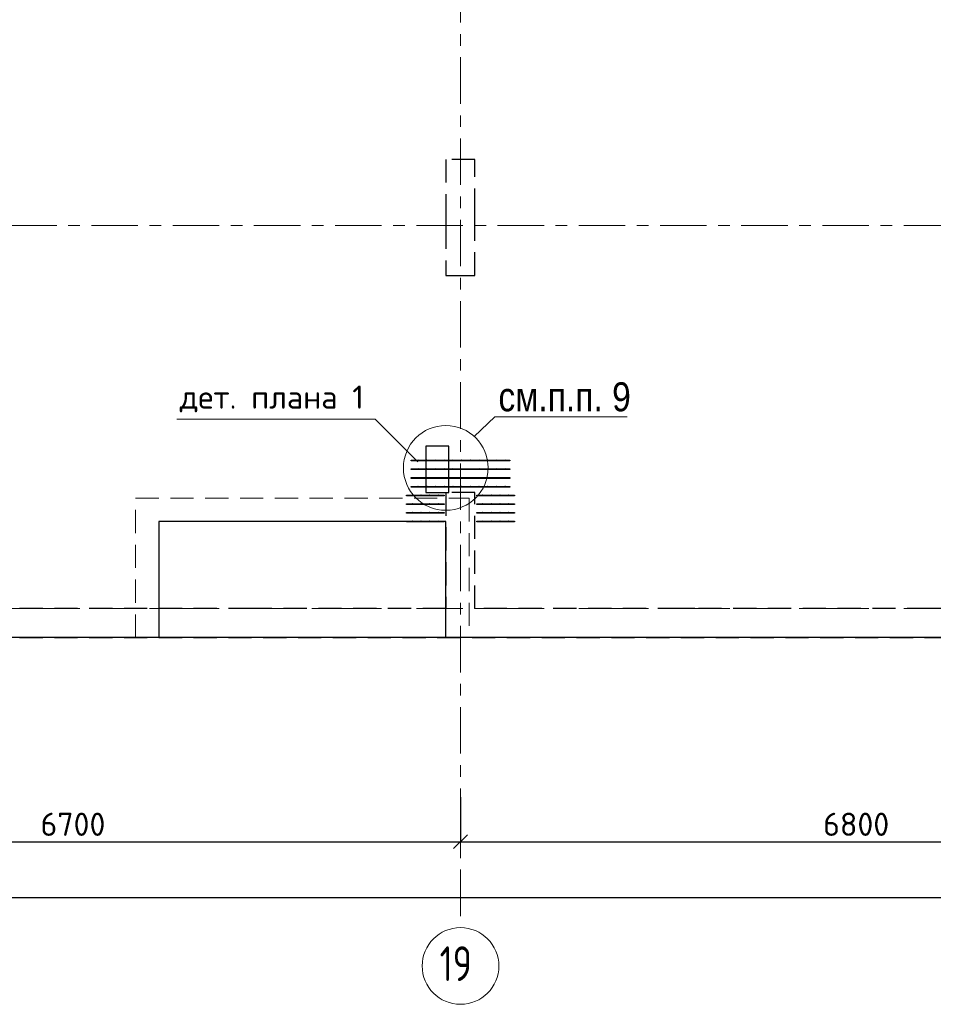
# Model space of a CAD drawing. Header units: metres. Extents: x -38 to 85, y -15 to 19.
# Tile 49 of 93: x 44 to 52, y -3 to 5. Entities that reach past the tile are written whole.
import ezdxf

# ---------------------------------------------------------------- set-up
doc = ezdxf.new("R2010")
doc.units = ezdxf.units.M
doc.header["$PDMODE"] = 65
for name, pattern in [('______11', [0.5, 0.4, -0.05, 0, -0.05]), ('______2', [0.27, 0.2, -0.07]), ('______5', [1.1, 0.8, -0.1, 0.1, -0.1])]:
    doc.linetypes.add(name, pattern=pattern)
for name, color, linetype, lineweight in [('XR$2$Осевая линия (1)', 7, '______5', 13), ('XR$2$Размерная линия (1)', 7, 'Continuous', 13), ('XR$3$Арматурный каркас 01', 4, 'Continuous', 35), ('XR$3$ВК__отв в полу 1-2 эт', 220, 'Continuous', 25), ('XR$3$Общий слой (1)', 7, 'Continuous', 13), ('XR$3$Перекрытие (1)', 7, 'Continuous', 35), ('XR$3$Перекрытие (2)', 7, 'Continuous', 35), ('XR$3$Текст_ общее_1', 7, 'Continuous', 13), ('XR$3$Фундамент (1)_1', 7, 'Continuous', 35), ('XR$5$Стена (1)', 7, 'Continuous', 35)]:
    doc.layers.add(name, color=color, linetype=linetype, lineweight=lineweight)
doc.styles.add('ARIAL', font='arial.ttf')
doc.styles.add('ISOCPEUR', font='txt')
doc.dimstyles.new('DIMSTYLE_3', dxfattribs={"dimtxt": 0.2, "dimasz": 0.2, "dimexe": 0, "dimexo": 0, "dimgap": 0.1, "dimtad": 2, "dimdec": 0, "dimlfac": 1000, "dimrnd": 5, "dimzin": 12, "dimdsep": 46, "dimtxsty": 'ISOCPEUR', "dimblk1": 'ALL_ML_STRICH', "dimblk2": 'ALL_ML_STRICH', "dimsah": 1, "dimcen": 0, "dimclrd": 7, "dimclre": 256, "dimclrt": 7, "dimadec": 0, "dimazin": 0, "dimtfac": 1, "dimtdec": 0, "dimtix": 1, "dimtmove": 2, "dimatfit": 3, "dimfxl": 0, "dimtzin": 0, "dimlwd": 0, "dimlwe": -3, "dimarcsym": 0})

# ---------------------------------------------------------------- blocks, each defined once
blk = doc.blocks.new('ALL_ML_STRICH')
at = {"color": 0, "linetype": 'ByBlock', "lineweight": -2}
for p, q in [((0, -0.5), (0, 0.5)), ((-1, 0), (0.5, 0)), ((-0.3, -0.3), (0.3, 0.3))]:
    blk.add_line(p, q, dxfattribs=at)
blk = doc.blocks.new('*D15')
at = {"layer": 'DEFPOINTS', "color": 7, "linetype": 'Continuous', "lineweight": 13, "transparency": 33554687}
for p in [(41.45, -1.5748), (48.15, -1.6059), (41.45, -2.009)]:
    blk.add_point(p, dxfattribs=at)
at = {"layer": 'XR$2$Размерная линия (1)', "color": 9, "linetype": 'Continuous', "lineweight": -2, "true_color": 0xc7c7c7, "transparency": 33554687}
for p, q in [((41.45, -1.5948), (41.45, -2.009)), ((48.15, -1.6259), (48.15, -2.009))]:
    blk.add_line(p, q, dxfattribs=at)
at = {"layer": 'XR$2$Размерная линия (1)', "color": 7, "linetype": 'Continuous', "lineweight": -2, "transparency": 33554687}
blk.add_line((41.45, -2.009), (48.15, -2.009), dxfattribs=at)
at = {"layer": 'XR$2$Размерная линия (1)', "color": 7, "linetype": 'Continuous', "lineweight": 13, "transparency": 33554687, "xscale": 0.2, "yscale": 0.2, "zscale": 0.2, "rotation": 180}
blk.add_blockref('ALL_ML_STRICH', (41.45, -2.009), dxfattribs=at)
at = {"layer": 'XR$2$Размерная линия (1)', "color": 7, "linetype": 'Continuous', "lineweight": 13, "transparency": 33554687, "xscale": 0.2, "yscale": 0.2, "zscale": 0.2}
blk.add_blockref('ALL_ML_STRICH', (48.15, -2.009), dxfattribs=at)
at = {"layer": 'XR$2$Размерная линия (1)', "color": 7, "linetype": 'Continuous', "lineweight": 13, "transparency": 33554687, "insert": (44.81, -1.859), "char_height": 0.2, "width": 0.8, "attachment_point": 5, "style": 'ISOCPEUR'}
blk.add_mtext('\\A1;{6700}', dxfattribs=at)
blk = doc.blocks.new('*D16')
at = {"layer": 'DEFPOINTS', "color": 7, "linetype": 'Continuous', "lineweight": 13, "transparency": 33554687}
for p in [(54.95, -1.4027), (48.15, -1.6059), (48.15, -2.009)]:
    blk.add_point(p, dxfattribs=at)
at = {"layer": 'XR$2$Размерная линия (1)', "color": 9, "linetype": 'Continuous', "lineweight": -2, "true_color": 0xc7c7c7, "transparency": 33554687}
for p, q in [((54.95, -1.4227), (54.95, -2.009)), ((48.15, -1.6259), (48.15, -2.009))]:
    blk.add_line(p, q, dxfattribs=at)
at = {"layer": 'XR$2$Размерная линия (1)', "color": 7, "linetype": 'Continuous', "lineweight": -2, "transparency": 33554687}
blk.add_line((48.15, -2.009), (54.95, -2.009), dxfattribs=at)
at = {"layer": 'XR$2$Размерная линия (1)', "color": 7, "linetype": 'Continuous', "lineweight": 13, "transparency": 33554687, "xscale": 0.2, "yscale": 0.2, "zscale": 0.2, "rotation": 180}
blk.add_blockref('ALL_ML_STRICH', (48.15, -2.009), dxfattribs=at)
at = {"layer": 'XR$2$Размерная линия (1)', "color": 7, "linetype": 'Continuous', "lineweight": 13, "transparency": 33554687, "xscale": 0.2, "yscale": 0.2, "zscale": 0.2}
blk.add_blockref('ALL_ML_STRICH', (54.95, -2.009), dxfattribs=at)
at = {"layer": 'XR$2$Размерная линия (1)', "color": 7, "linetype": 'Continuous', "lineweight": 13, "transparency": 33554687, "insert": (51.56, -1.859), "char_height": 0.2, "width": 0.8, "attachment_point": 5, "style": 'ISOCPEUR'}
blk.add_mtext('\\A1;{6800}', dxfattribs=at)
blk = doc.blocks.new('*D18')
at = {"layer": 'DEFPOINTS', "color": 7, "linetype": 'Continuous', "lineweight": 13, "transparency": 33554687}
for p in [(0.5, -2.3633), (61.6, -2.4001), (0.5, -2.4901)]:
    blk.add_point(p, dxfattribs=at)
at = {"layer": 'XR$2$Размерная линия (1)', "color": 9, "linetype": 'Continuous', "lineweight": -2, "true_color": 0xc7c7c7, "transparency": 33554687}
for p, q in [((0.5, -2.3833), (0.5, -2.4901)), ((61.6, -2.4201), (61.6, -2.4901))]:
    blk.add_line(p, q, dxfattribs=at)
at = {"layer": 'XR$2$Размерная линия (1)', "color": 7, "linetype": 'Continuous', "lineweight": -2, "transparency": 33554687}
blk.add_line((0.5, -2.4901), (61.6, -2.4901), dxfattribs=at)
at = {"layer": 'XR$2$Размерная линия (1)', "color": 7, "linetype": 'Continuous', "lineweight": 13, "transparency": 33554687, "xscale": 0.2, "yscale": 0.2, "zscale": 0.2, "rotation": 180}
blk.add_blockref('ALL_ML_STRICH', (0.5, -2.4901), dxfattribs=at)
at = {"layer": 'XR$2$Размерная линия (1)', "color": 7, "linetype": 'Continuous', "lineweight": 13, "transparency": 33554687, "xscale": 0.2, "yscale": 0.2, "zscale": 0.2}
blk.add_blockref('ALL_ML_STRICH', (61.6, -2.4901), dxfattribs=at)
at = {"layer": 'XR$2$Размерная линия (1)', "color": 7, "linetype": 'Continuous', "lineweight": 13, "transparency": 33554687, "insert": (31.1, -2.3401), "char_height": 0.2, "width": 1, "attachment_point": 5, "style": 'ISOCPEUR'}
blk.add_mtext('\\A1;{61100}', dxfattribs=at)

msp = doc.modelspace()

# ---------------------------------------------------------------- hatches: boundary and pattern name
at = {"layer": 'XR$3$Арматурный каркас 01', "linetype": 'Continuous', "lineweight": 50, "transparency": 33554687}
for points in [[(47.788, 1.282), (47.7878, 1.2831), (47.7871, 1.2841), (47.7861, 1.2848), (47.785, 1.285), (47.7839, 1.2848), (47.7829, 1.2841), (47.7822, 1.2831), (47.782, 1.282), (47.7822, 1.2809), (47.7829, 1.2799), (47.7839, 1.2792), (47.785, 1.279), (47.7861, 1.2792), (47.7871, 1.2799), (47.7878, 1.2809)], [(47.863, 1.282), (47.8628, 1.2831), (47.8621, 1.2841), (47.8611, 1.2848), (47.86, 1.285), (47.8589, 1.2848), (47.8579, 1.2841), (47.8572, 1.2831), (47.857, 1.282), (47.8572, 1.2809), (47.8579, 1.2799), (47.8589, 1.2792), (47.86, 1.279), (47.8611, 1.2792), (47.8621, 1.2799), (47.8628, 1.2809)], [(47.938, 1.282), (47.9378, 1.2831), (47.9371, 1.2841), (47.9361, 1.2848), (47.935, 1.285), (47.9339, 1.2848), (47.9329, 1.2841), (47.9322, 1.2831), (47.932, 1.282), (47.9322, 1.2809), (47.9329, 1.2799), (47.9339, 1.2792), (47.935, 1.279), (47.9361, 1.2792), (47.9371, 1.2799), (47.9378, 1.2809)], [(48.013, 1.282), (48.0128, 1.2831), (48.0121, 1.2841), (48.0111, 1.2848), (48.01, 1.285), (48.0089, 1.2848), (48.0079, 1.2841), (48.0072, 1.2831), (48.007, 1.282), (48.0072, 1.2809), (48.0079, 1.2799), (48.0089, 1.2792), (48.01, 1.279), (48.0111, 1.2792), (48.0121, 1.2799), (48.0128, 1.2809)], [(48.088, 1.282), (48.0878, 1.2831), (48.0871, 1.2841), (48.0861, 1.2848), (48.085, 1.285), (48.0839, 1.2848), (48.0829, 1.2841), (48.0822, 1.2831), (48.082, 1.282), (48.0822, 1.2809), (48.0829, 1.2799), (48.0839, 1.2792), (48.085, 1.279), (48.0861, 1.2792), (48.0871, 1.2799), (48.0878, 1.2809)], [(48.163, 1.282), (48.1628, 1.2831), (48.1621, 1.2841), (48.1611, 1.2848), (48.16, 1.285), (48.1589, 1.2848), (48.1579, 1.2841), (48.1572, 1.2831), (48.157, 1.282), (48.1572, 1.2809), (48.1579, 1.2799), (48.1589, 1.2792), (48.16, 1.279), (48.1611, 1.2792), (48.1621, 1.2799), (48.1628, 1.2809)], [(48.238, 1.282), (48.2378, 1.2831), (48.2371, 1.2841), (48.2361, 1.2848), (48.235, 1.285), (48.2339, 1.2848), (48.2329, 1.2841), (48.2322, 1.2831), (48.232, 1.282), (48.2322, 1.2809), (48.2329, 1.2799), (48.2339, 1.2792), (48.235, 1.279), (48.2361, 1.2792), (48.2371, 1.2799), (48.2378, 1.2809)], [(48.313, 1.282), (48.3128, 1.2831), (48.3121, 1.2841), (48.3111, 1.2848), (48.31, 1.285), (48.3089, 1.2848), (48.3079, 1.2841), (48.3072, 1.2831), (48.307, 1.282), (48.3072, 1.2809), (48.3079, 1.2799), (48.3089, 1.2792), (48.31, 1.279), (48.3111, 1.2792), (48.3121, 1.2799), (48.3128, 1.2809)], [(48.388, 1.282), (48.3878, 1.2831), (48.3871, 1.2841), (48.3861, 1.2848), (48.385, 1.285), (48.3839, 1.2848), (48.3829, 1.2841), (48.3822, 1.2831), (48.382, 1.282), (48.3822, 1.2809), (48.3829, 1.2799), (48.3839, 1.2792), (48.385, 1.279), (48.3861, 1.2792), (48.3871, 1.2799), (48.3878, 1.2809)], [(48.463, 1.282), (48.4628, 1.2831), (48.4621, 1.2841), (48.4611, 1.2848), (48.46, 1.285), (48.4589, 1.2848), (48.4579, 1.2841), (48.4572, 1.2831), (48.457, 1.282), (48.4572, 1.2809), (48.4579, 1.2799), (48.4589, 1.2792), (48.46, 1.279), (48.4611, 1.2792), (48.4621, 1.2799), (48.4628, 1.2809)], [(48.538, 1.282), (48.5378, 1.2831), (48.5371, 1.2841), (48.5361, 1.2848), (48.535, 1.285), (48.5339, 1.2848), (48.5329, 1.2841), (48.5322, 1.2831), (48.532, 1.282), (48.5322, 1.2809), (48.5329, 1.2799), (48.5339, 1.2792), (48.535, 1.279), (48.5361, 1.2792), (48.5371, 1.2799), (48.5378, 1.2809)], [(47.788, 1.207), (47.7878, 1.2081), (47.7871, 1.2091), (47.7861, 1.2098), (47.785, 1.21), (47.7839, 1.2098), (47.7829, 1.2091), (47.7822, 1.2081), (47.782, 1.207), (47.7822, 1.2059), (47.7829, 1.2049), (47.7839, 1.2042), (47.785, 1.204), (47.7861, 1.2042), (47.7871, 1.2049), (47.7878, 1.2059)], [(47.863, 1.207), (47.8628, 1.2081), (47.8621, 1.2091), (47.8611, 1.2098), (47.86, 1.21), (47.8589, 1.2098), (47.8579, 1.2091), (47.8572, 1.2081), (47.857, 1.207), (47.8572, 1.2059), (47.8579, 1.2049), (47.8589, 1.2042), (47.86, 1.204), (47.8611, 1.2042), (47.8621, 1.2049), (47.8628, 1.2059)], [(47.938, 1.207), (47.9378, 1.2081), (47.9371, 1.2091), (47.9361, 1.2098), (47.935, 1.21), (47.9339, 1.2098), (47.9329, 1.2091), (47.9322, 1.2081), (47.932, 1.207), (47.9322, 1.2059), (47.9329, 1.2049), (47.9339, 1.2042), (47.935, 1.204), (47.9361, 1.2042), (47.9371, 1.2049), (47.9378, 1.2059)], [(48.013, 1.207), (48.0128, 1.2081), (48.0121, 1.2091), (48.0111, 1.2098), (48.01, 1.21), (48.0089, 1.2098), (48.0079, 1.2091), (48.0072, 1.2081), (48.007, 1.207), (48.0072, 1.2059), (48.0079, 1.2049), (48.0089, 1.2042), (48.01, 1.204), (48.0111, 1.2042), (48.0121, 1.2049), (48.0128, 1.2059)], [(48.088, 1.207), (48.0878, 1.2081), (48.0871, 1.2091), (48.0861, 1.2098), (48.085, 1.21), (48.0839, 1.2098), (48.0829, 1.2091), (48.0822, 1.2081), (48.082, 1.207), (48.0822, 1.2059), (48.0829, 1.2049), (48.0839, 1.2042), (48.085, 1.204), (48.0861, 1.2042), (48.0871, 1.2049), (48.0878, 1.2059)], [(48.163, 1.207), (48.1628, 1.2081), (48.1621, 1.2091), (48.1611, 1.2098), (48.16, 1.21), (48.1589, 1.2098), (48.1579, 1.2091), (48.1572, 1.2081), (48.157, 1.207), (48.1572, 1.2059), (48.1579, 1.2049), (48.1589, 1.2042), (48.16, 1.204), (48.1611, 1.2042), (48.1621, 1.2049), (48.1628, 1.2059)], [(48.238, 1.207), (48.2378, 1.2081), (48.2371, 1.2091), (48.2361, 1.2098), (48.235, 1.21), (48.2339, 1.2098), (48.2329, 1.2091), (48.2322, 1.2081), (48.232, 1.207), (48.2322, 1.2059), (48.2329, 1.2049), (48.2339, 1.2042), (48.235, 1.204), (48.2361, 1.2042), (48.2371, 1.2049), (48.2378, 1.2059)], [(48.313, 1.207), (48.3128, 1.2081), (48.3121, 1.2091), (48.3111, 1.2098), (48.31, 1.21), (48.3089, 1.2098), (48.3079, 1.2091), (48.3072, 1.2081), (48.307, 1.207), (48.3072, 1.2059), (48.3079, 1.2049), (48.3089, 1.2042), (48.31, 1.204), (48.3111, 1.2042), (48.3121, 1.2049), (48.3128, 1.2059)], [(48.388, 1.207), (48.3878, 1.2081), (48.3871, 1.2091), (48.3861, 1.2098), (48.385, 1.21), (48.3839, 1.2098), (48.3829, 1.2091), (48.3822, 1.2081), (48.382, 1.207), (48.3822, 1.2059), (48.3829, 1.2049), (48.3839, 1.2042), (48.385, 1.204), (48.3861, 1.2042), (48.3871, 1.2049), (48.3878, 1.2059)], [(48.463, 1.207), (48.4628, 1.2081), (48.4621, 1.2091), (48.4611, 1.2098), (48.46, 1.21), (48.4589, 1.2098), (48.4579, 1.2091), (48.4572, 1.2081), (48.457, 1.207), (48.4572, 1.2059), (48.4579, 1.2049), (48.4589, 1.2042), (48.46, 1.204), (48.4611, 1.2042), (48.4621, 1.2049), (48.4628, 1.2059)], [(48.538, 1.207), (48.5378, 1.2081), (48.5371, 1.2091), (48.5361, 1.2098), (48.535, 1.21), (48.5339, 1.2098), (48.5329, 1.2091), (48.5322, 1.2081), (48.532, 1.207), (48.5322, 1.2059), (48.5329, 1.2049), (48.5339, 1.2042), (48.535, 1.204), (48.5361, 1.2042), (48.5371, 1.2049), (48.5378, 1.2059)], [(47.788, 1.132), (47.7878, 1.1331), (47.7871, 1.1341), (47.7861, 1.1348), (47.785, 1.135), (47.7839, 1.1348), (47.7829, 1.1341), (47.7822, 1.1331), (47.782, 1.132), (47.7822, 1.1309), (47.7829, 1.1299), (47.7839, 1.1292), (47.785, 1.129), (47.7861, 1.1292), (47.7871, 1.1299), (47.7878, 1.1309)], [(47.863, 1.132), (47.8628, 1.1331), (47.8621, 1.1341), (47.8611, 1.1348), (47.86, 1.135), (47.8589, 1.1348), (47.8579, 1.1341), (47.8572, 1.1331), (47.857, 1.132), (47.8572, 1.1309), (47.8579, 1.1299), (47.8589, 1.1292), (47.86, 1.129), (47.8611, 1.1292), (47.8621, 1.1299), (47.8628, 1.1309)], [(47.938, 1.132), (47.9378, 1.1331), (47.9371, 1.1341), (47.9361, 1.1348), (47.935, 1.135), (47.9339, 1.1348), (47.9329, 1.1341), (47.9322, 1.1331), (47.932, 1.132), (47.9322, 1.1309), (47.9329, 1.1299), (47.9339, 1.1292), (47.935, 1.129), (47.9361, 1.1292), (47.9371, 1.1299), (47.9378, 1.1309)], [(48.013, 1.132), (48.0128, 1.1331), (48.0121, 1.1341), (48.0111, 1.1348), (48.01, 1.135), (48.0089, 1.1348), (48.0079, 1.1341), (48.0072, 1.1331), (48.007, 1.132), (48.0072, 1.1309), (48.0079, 1.1299), (48.0089, 1.1292), (48.01, 1.129), (48.0111, 1.1292), (48.0121, 1.1299), (48.0128, 1.1309)], [(48.088, 1.132), (48.0878, 1.1331), (48.0871, 1.1341), (48.0861, 1.1348), (48.085, 1.135), (48.0839, 1.1348), (48.0829, 1.1341), (48.0822, 1.1331), (48.082, 1.132), (48.0822, 1.1309), (48.0829, 1.1299), (48.0839, 1.1292), (48.085, 1.129), (48.0861, 1.1292), (48.0871, 1.1299), (48.0878, 1.1309)], [(48.163, 1.132), (48.1628, 1.1331), (48.1621, 1.1341), (48.1611, 1.1348), (48.16, 1.135), (48.1589, 1.1348), (48.1579, 1.1341), (48.1572, 1.1331), (48.157, 1.132), (48.1572, 1.1309), (48.1579, 1.1299), (48.1589, 1.1292), (48.16, 1.129), (48.1611, 1.1292), (48.1621, 1.1299), (48.1628, 1.1309)], [(48.238, 1.132), (48.2378, 1.1331), (48.2371, 1.1341), (48.2361, 1.1348), (48.235, 1.135), (48.2339, 1.1348), (48.2329, 1.1341), (48.2322, 1.1331), (48.232, 1.132), (48.2322, 1.1309), (48.2329, 1.1299), (48.2339, 1.1292), (48.235, 1.129), (48.2361, 1.1292), (48.2371, 1.1299), (48.2378, 1.1309)], [(48.313, 1.132), (48.3128, 1.1331), (48.3121, 1.1341), (48.3111, 1.1348), (48.31, 1.135), (48.3089, 1.1348), (48.3079, 1.1341), (48.3072, 1.1331), (48.307, 1.132), (48.3072, 1.1309), (48.3079, 1.1299), (48.3089, 1.1292), (48.31, 1.129), (48.3111, 1.1292), (48.3121, 1.1299), (48.3128, 1.1309)], [(48.388, 1.132), (48.3878, 1.1331), (48.3871, 1.1341), (48.3861, 1.1348), (48.385, 1.135), (48.3839, 1.1348), (48.3829, 1.1341), (48.3822, 1.1331), (48.382, 1.132), (48.3822, 1.1309), (48.3829, 1.1299), (48.3839, 1.1292), (48.385, 1.129), (48.3861, 1.1292), (48.3871, 1.1299), (48.3878, 1.1309)], [(48.463, 1.132), (48.4628, 1.1331), (48.4621, 1.1341), (48.4611, 1.1348), (48.46, 1.135), (48.4589, 1.1348), (48.4579, 1.1341), (48.4572, 1.1331), (48.457, 1.132), (48.4572, 1.1309), (48.4579, 1.1299), (48.4589, 1.1292), (48.46, 1.129), (48.4611, 1.1292), (48.4621, 1.1299), (48.4628, 1.1309)], [(48.538, 1.132), (48.5378, 1.1331), (48.5371, 1.1341), (48.5361, 1.1348), (48.535, 1.135), (48.5339, 1.1348), (48.5329, 1.1341), (48.5322, 1.1331), (48.532, 1.132), (48.5322, 1.1309), (48.5329, 1.1299), (48.5339, 1.1292), (48.535, 1.129), (48.5361, 1.1292), (48.5371, 1.1299), (48.5378, 1.1309)], [(47.788, 1.057), (47.7878, 1.0581), (47.7871, 1.0591), (47.7861, 1.0598), (47.785, 1.06), (47.7839, 1.0598), (47.7829, 1.0591), (47.7822, 1.0581), (47.782, 1.057), (47.7822, 1.0559), (47.7829, 1.0549), (47.7839, 1.0542), (47.785, 1.054), (47.7861, 1.0542), (47.7871, 1.0549), (47.7878, 1.0559)], [(47.863, 1.057), (47.8628, 1.0581), (47.8621, 1.0591), (47.8611, 1.0598), (47.86, 1.06), (47.8589, 1.0598), (47.8579, 1.0591), (47.8572, 1.0581), (47.857, 1.057), (47.8572, 1.0559), (47.8579, 1.0549), (47.8589, 1.0542), (47.86, 1.054), (47.8611, 1.0542), (47.8621, 1.0549), (47.8628, 1.0559)], [(47.938, 1.057), (47.9378, 1.0581), (47.9371, 1.0591), (47.9361, 1.0598), (47.935, 1.06), (47.9339, 1.0598), (47.9329, 1.0591), (47.9322, 1.0581), (47.932, 1.057), (47.9322, 1.0559), (47.9329, 1.0549), (47.9339, 1.0542), (47.935, 1.054), (47.9361, 1.0542), (47.9371, 1.0549), (47.9378, 1.0559)], [(48.013, 1.057), (48.0128, 1.0581), (48.0121, 1.0591), (48.0111, 1.0598), (48.01, 1.06), (48.0089, 1.0598), (48.0079, 1.0591), (48.0072, 1.0581), (48.007, 1.057), (48.0072, 1.0559), (48.0079, 1.0549), (48.0089, 1.0542), (48.01, 1.054), (48.0111, 1.0542), (48.0121, 1.0549), (48.0128, 1.0559)], [(48.088, 1.057), (48.0878, 1.0581), (48.0871, 1.0591), (48.0861, 1.0598), (48.085, 1.06), (48.0839, 1.0598), (48.0829, 1.0591), (48.0822, 1.0581), (48.082, 1.057), (48.0822, 1.0559), (48.0829, 1.0549), (48.0839, 1.0542), (48.085, 1.054), (48.0861, 1.0542), (48.0871, 1.0549), (48.0878, 1.0559)], [(48.163, 1.057), (48.1628, 1.0581), (48.1621, 1.0591), (48.1611, 1.0598), (48.16, 1.06), (48.1589, 1.0598), (48.1579, 1.0591), (48.1572, 1.0581), (48.157, 1.057), (48.1572, 1.0559), (48.1579, 1.0549), (48.1589, 1.0542), (48.16, 1.054), (48.1611, 1.0542), (48.1621, 1.0549), (48.1628, 1.0559)], [(48.238, 1.057), (48.2378, 1.0581), (48.2371, 1.0591), (48.2361, 1.0598), (48.235, 1.06), (48.2339, 1.0598), (48.2329, 1.0591), (48.2322, 1.0581), (48.232, 1.057), (48.2322, 1.0559), (48.2329, 1.0549), (48.2339, 1.0542), (48.235, 1.054), (48.2361, 1.0542), (48.2371, 1.0549), (48.2378, 1.0559)], [(48.313, 1.057), (48.3128, 1.0581), (48.3121, 1.0591), (48.3111, 1.0598), (48.31, 1.06), (48.3089, 1.0598), (48.3079, 1.0591), (48.3072, 1.0581), (48.307, 1.057), (48.3072, 1.0559), (48.3079, 1.0549), (48.3089, 1.0542), (48.31, 1.054), (48.3111, 1.0542), (48.3121, 1.0549), (48.3128, 1.0559)], [(48.388, 1.057), (48.3878, 1.0581), (48.3871, 1.0591), (48.3861, 1.0598), (48.385, 1.06), (48.3839, 1.0598), (48.3829, 1.0591), (48.3822, 1.0581), (48.382, 1.057), (48.3822, 1.0559), (48.3829, 1.0549), (48.3839, 1.0542), (48.385, 1.054), (48.3861, 1.0542), (48.3871, 1.0549), (48.3878, 1.0559)], [(48.463, 1.057), (48.4628, 1.0581), (48.4621, 1.0591), (48.4611, 1.0598), (48.46, 1.06), (48.4589, 1.0598), (48.4579, 1.0591), (48.4572, 1.0581), (48.457, 1.057), (48.4572, 1.0559), (48.4579, 1.0549), (48.4589, 1.0542), (48.46, 1.054), (48.4611, 1.0542), (48.4621, 1.0549), (48.4628, 1.0559)], [(48.538, 1.057), (48.5378, 1.0581), (48.5371, 1.0591), (48.5361, 1.0598), (48.535, 1.06), (48.5339, 1.0598), (48.5329, 1.0591), (48.5322, 1.0581), (48.532, 1.057), (48.5322, 1.0559), (48.5329, 1.0549), (48.5339, 1.0542), (48.535, 1.054), (48.5361, 1.0542), (48.5371, 1.0549), (48.5378, 1.0559)], [(47.738, 0.982), (47.7378, 0.9831), (47.7371, 0.9841), (47.7361, 0.9848), (47.735, 0.985), (47.7339, 0.9848), (47.7329, 0.9841), (47.7322, 0.9831), (47.732, 0.982), (47.7322, 0.9809), (47.7329, 0.9799), (47.7339, 0.9792), (47.735, 0.979), (47.7361, 0.9792), (47.7371, 0.9799), (47.7378, 0.9809)], [(47.813, 0.982), (47.8128, 0.9831), (47.8121, 0.9841), (47.8111, 0.9848), (47.81, 0.985), (47.8089, 0.9848), (47.8079, 0.9841), (47.8072, 0.9831), (47.807, 0.982), (47.8072, 0.9809), (47.8079, 0.9799), (47.8089, 0.9792), (47.81, 0.979), (47.8111, 0.9792), (47.8121, 0.9799), (47.8128, 0.9809)], [(47.888, 0.982), (47.8878, 0.9831), (47.8871, 0.9841), (47.8861, 0.9848), (47.885, 0.985), (47.8839, 0.9848), (47.8829, 0.9841), (47.8822, 0.9831), (47.882, 0.982), (47.8822, 0.9809), (47.8829, 0.9799), (47.8839, 0.9792), (47.885, 0.979), (47.8861, 0.9792), (47.8871, 0.9799), (47.8878, 0.9809)], [(47.963, 0.982), (47.9628, 0.9831), (47.9621, 0.9841), (47.9611, 0.9848), (47.96, 0.985), (47.9589, 0.9848), (47.9579, 0.9841), (47.9572, 0.9831), (47.957, 0.982), (47.9572, 0.9809), (47.9579, 0.9799), (47.9589, 0.9792), (47.96, 0.979), (47.9611, 0.9792), (47.9621, 0.9799), (47.9628, 0.9809)], [(48.343, 0.982), (48.3428, 0.9831), (48.3421, 0.9841), (48.3411, 0.9848), (48.34, 0.985), (48.3389, 0.9848), (48.3379, 0.9841), (48.3372, 0.9831), (48.337, 0.982), (48.3372, 0.9809), (48.3379, 0.9799), (48.3389, 0.9792), (48.34, 0.979), (48.3411, 0.9792), (48.3421, 0.9799), (48.3428, 0.9809)], [(48.418, 0.982), (48.4178, 0.9831), (48.4171, 0.9841), (48.4161, 0.9848), (48.415, 0.985), (48.4139, 0.9848), (48.4129, 0.9841), (48.4122, 0.9831), (48.412, 0.982), (48.4122, 0.9809), (48.4129, 0.9799), (48.4139, 0.9792), (48.415, 0.979), (48.4161, 0.9792), (48.4171, 0.9799), (48.4178, 0.9809)], [(48.493, 0.982), (48.4928, 0.9831), (48.4921, 0.9841), (48.4911, 0.9848), (48.49, 0.985), (48.4889, 0.9848), (48.4879, 0.9841), (48.4872, 0.9831), (48.487, 0.982), (48.4872, 0.9809), (48.4879, 0.9799), (48.4889, 0.9792), (48.49, 0.979), (48.4911, 0.9792), (48.4921, 0.9799), (48.4928, 0.9809)], [(48.568, 0.982), (48.5678, 0.9831), (48.5671, 0.9841), (48.5661, 0.9848), (48.565, 0.985), (48.5639, 0.9848), (48.5629, 0.9841), (48.5622, 0.9831), (48.562, 0.982), (48.5622, 0.9809), (48.5629, 0.9799), (48.5639, 0.9792), (48.565, 0.979), (48.5661, 0.9792), (48.5671, 0.9799), (48.5678, 0.9809)], [(47.738, 0.907), (47.7378, 0.9081), (47.7371, 0.9091), (47.7361, 0.9098), (47.735, 0.91), (47.7339, 0.9098), (47.7329, 0.9091), (47.7322, 0.9081), (47.732, 0.907), (47.7322, 0.9059), (47.7329, 0.9049), (47.7339, 0.9042), (47.735, 0.904), (47.7361, 0.9042), (47.7371, 0.9049), (47.7378, 0.9059)], [(47.813, 0.907), (47.8128, 0.9081), (47.8121, 0.9091), (47.8111, 0.9098), (47.81, 0.91), (47.8089, 0.9098), (47.8079, 0.9091), (47.8072, 0.9081), (47.807, 0.907), (47.8072, 0.9059), (47.8079, 0.9049), (47.8089, 0.9042), (47.81, 0.904), (47.8111, 0.9042), (47.8121, 0.9049), (47.8128, 0.9059)], [(47.888, 0.907), (47.8878, 0.9081), (47.8871, 0.9091), (47.8861, 0.9098), (47.885, 0.91), (47.8839, 0.9098), (47.8829, 0.9091), (47.8822, 0.9081), (47.882, 0.907), (47.8822, 0.9059), (47.8829, 0.9049), (47.8839, 0.9042), (47.885, 0.904), (47.8861, 0.9042), (47.8871, 0.9049), (47.8878, 0.9059)], [(47.963, 0.907), (47.9628, 0.9081), (47.9621, 0.9091), (47.9611, 0.9098), (47.96, 0.91), (47.9589, 0.9098), (47.9579, 0.9091), (47.9572, 0.9081), (47.957, 0.907), (47.9572, 0.9059), (47.9579, 0.9049), (47.9589, 0.9042), (47.96, 0.904), (47.9611, 0.9042), (47.9621, 0.9049), (47.9628, 0.9059)], [(48.343, 0.907), (48.3428, 0.9081), (48.3421, 0.9091), (48.3411, 0.9098), (48.34, 0.91), (48.3389, 0.9098), (48.3379, 0.9091), (48.3372, 0.9081), (48.337, 0.907), (48.3372, 0.9059), (48.3379, 0.9049), (48.3389, 0.9042), (48.34, 0.904), (48.3411, 0.9042), (48.3421, 0.9049), (48.3428, 0.9059)], [(48.418, 0.907), (48.4178, 0.9081), (48.4171, 0.9091), (48.4161, 0.9098), (48.415, 0.91), (48.4139, 0.9098), (48.4129, 0.9091), (48.4122, 0.9081), (48.412, 0.907), (48.4122, 0.9059), (48.4129, 0.9049), (48.4139, 0.9042), (48.415, 0.904), (48.4161, 0.9042), (48.4171, 0.9049), (48.4178, 0.9059)], [(48.493, 0.907), (48.4928, 0.9081), (48.4921, 0.9091), (48.4911, 0.9098), (48.49, 0.91), (48.4889, 0.9098), (48.4879, 0.9091), (48.4872, 0.9081), (48.487, 0.907), (48.4872, 0.9059), (48.4879, 0.9049), (48.4889, 0.9042), (48.49, 0.904), (48.4911, 0.9042), (48.4921, 0.9049), (48.4928, 0.9059)], [(48.568, 0.907), (48.5678, 0.9081), (48.5671, 0.9091), (48.5661, 0.9098), (48.565, 0.91), (48.5639, 0.9098), (48.5629, 0.9091), (48.5622, 0.9081), (48.562, 0.907), (48.5622, 0.9059), (48.5629, 0.9049), (48.5639, 0.9042), (48.565, 0.904), (48.5661, 0.9042), (48.5671, 0.9049), (48.5678, 0.9059)], [(47.738, 0.832), (47.7378, 0.8331), (47.7371, 0.8341), (47.7361, 0.8348), (47.735, 0.835), (47.7339, 0.8348), (47.7329, 0.8341), (47.7322, 0.8331), (47.732, 0.832), (47.7322, 0.8309), (47.7329, 0.8299), (47.7339, 0.8292), (47.735, 0.829), (47.7361, 0.8292), (47.7371, 0.8299), (47.7378, 0.8309)], [(47.813, 0.832), (47.8128, 0.8331), (47.8121, 0.8341), (47.8111, 0.8348), (47.81, 0.835), (47.8089, 0.8348), (47.8079, 0.8341), (47.8072, 0.8331), (47.807, 0.832), (47.8072, 0.8309), (47.8079, 0.8299), (47.8089, 0.8292), (47.81, 0.829), (47.8111, 0.8292), (47.8121, 0.8299), (47.8128, 0.8309)], [(47.888, 0.832), (47.8878, 0.8331), (47.8871, 0.8341), (47.8861, 0.8348), (47.885, 0.835), (47.8839, 0.8348), (47.8829, 0.8341), (47.8822, 0.8331), (47.882, 0.832), (47.8822, 0.8309), (47.8829, 0.8299), (47.8839, 0.8292), (47.885, 0.829), (47.8861, 0.8292), (47.8871, 0.8299), (47.8878, 0.8309)], [(47.963, 0.832), (47.9628, 0.8331), (47.9621, 0.8341), (47.9611, 0.8348), (47.96, 0.835), (47.9589, 0.8348), (47.9579, 0.8341), (47.9572, 0.8331), (47.957, 0.832), (47.9572, 0.8309), (47.9579, 0.8299), (47.9589, 0.8292), (47.96, 0.829), (47.9611, 0.8292), (47.9621, 0.8299), (47.9628, 0.8309)], [(48.343, 0.832), (48.3428, 0.8331), (48.3421, 0.8341), (48.3411, 0.8348), (48.34, 0.835), (48.3389, 0.8348), (48.3379, 0.8341), (48.3372, 0.8331), (48.337, 0.832), (48.3372, 0.8309), (48.3379, 0.8299), (48.3389, 0.8292), (48.34, 0.829), (48.3411, 0.8292), (48.3421, 0.8299), (48.3428, 0.8309)], [(48.418, 0.832), (48.4178, 0.8331), (48.4171, 0.8341), (48.4161, 0.8348), (48.415, 0.835), (48.4139, 0.8348), (48.4129, 0.8341), (48.4122, 0.8331), (48.412, 0.832), (48.4122, 0.8309), (48.4129, 0.8299), (48.4139, 0.8292), (48.415, 0.829), (48.4161, 0.8292), (48.4171, 0.8299), (48.4178, 0.8309)], [(48.493, 0.832), (48.4928, 0.8331), (48.4921, 0.8341), (48.4911, 0.8348), (48.49, 0.835), (48.4889, 0.8348), (48.4879, 0.8341), (48.4872, 0.8331), (48.487, 0.832), (48.4872, 0.8309), (48.4879, 0.8299), (48.4889, 0.8292), (48.49, 0.829), (48.4911, 0.8292), (48.4921, 0.8299), (48.4928, 0.8309)], [(48.568, 0.832), (48.5678, 0.8331), (48.5671, 0.8341), (48.5661, 0.8348), (48.565, 0.835), (48.5639, 0.8348), (48.5629, 0.8341), (48.5622, 0.8331), (48.562, 0.832), (48.5622, 0.8309), (48.5629, 0.8299), (48.5639, 0.8292), (48.565, 0.829), (48.5661, 0.8292), (48.5671, 0.8299), (48.5678, 0.8309)], [(47.738, 0.757), (47.7378, 0.7581), (47.7371, 0.7591), (47.7361, 0.7598), (47.735, 0.76), (47.7339, 0.7598), (47.7329, 0.7591), (47.7322, 0.7581), (47.732, 0.757), (47.7322, 0.7559), (47.7329, 0.7549), (47.7339, 0.7542), (47.735, 0.754), (47.7361, 0.7542), (47.7371, 0.7549), (47.7378, 0.7559)], [(47.813, 0.757), (47.8128, 0.7581), (47.8121, 0.7591), (47.8111, 0.7598), (47.81, 0.76), (47.8089, 0.7598), (47.8079, 0.7591), (47.8072, 0.7581), (47.807, 0.757), (47.8072, 0.7559), (47.8079, 0.7549), (47.8089, 0.7542), (47.81, 0.754), (47.8111, 0.7542), (47.8121, 0.7549), (47.8128, 0.7559)], [(47.888, 0.757), (47.8878, 0.7581), (47.8871, 0.7591), (47.8861, 0.7598), (47.885, 0.76), (47.8839, 0.7598), (47.8829, 0.7591), (47.8822, 0.7581), (47.882, 0.757), (47.8822, 0.7559), (47.8829, 0.7549), (47.8839, 0.7542), (47.885, 0.754), (47.8861, 0.7542), (47.8871, 0.7549), (47.8878, 0.7559)], [(47.963, 0.757), (47.9628, 0.7581), (47.9621, 0.7591), (47.9611, 0.7598), (47.96, 0.76), (47.9589, 0.7598), (47.9579, 0.7591), (47.9572, 0.7581), (47.957, 0.757), (47.9572, 0.7559), (47.9579, 0.7549), (47.9589, 0.7542), (47.96, 0.754), (47.9611, 0.7542), (47.9621, 0.7549), (47.9628, 0.7559)], [(48.343, 0.757), (48.3428, 0.7581), (48.3421, 0.7591), (48.3411, 0.7598), (48.34, 0.76), (48.3389, 0.7598), (48.3379, 0.7591), (48.3372, 0.7581), (48.337, 0.757), (48.3372, 0.7559), (48.3379, 0.7549), (48.3389, 0.7542), (48.34, 0.754), (48.3411, 0.7542), (48.3421, 0.7549), (48.3428, 0.7559)], [(48.418, 0.757), (48.4178, 0.7581), (48.4171, 0.7591), (48.4161, 0.7598), (48.415, 0.76), (48.4139, 0.7598), (48.4129, 0.7591), (48.4122, 0.7581), (48.412, 0.757), (48.4122, 0.7559), (48.4129, 0.7549), (48.4139, 0.7542), (48.415, 0.754), (48.4161, 0.7542), (48.4171, 0.7549), (48.4178, 0.7559)], [(48.493, 0.757), (48.4928, 0.7581), (48.4921, 0.7591), (48.4911, 0.7598), (48.49, 0.76), (48.4889, 0.7598), (48.4879, 0.7591), (48.4872, 0.7581), (48.487, 0.757), (48.4872, 0.7559), (48.4879, 0.7549), (48.4889, 0.7542), (48.49, 0.754), (48.4911, 0.7542), (48.4921, 0.7549), (48.4928, 0.7559)], [(48.568, 0.757), (48.5678, 0.7581), (48.5671, 0.7591), (48.5661, 0.7598), (48.565, 0.76), (48.5639, 0.7598), (48.5629, 0.7591), (48.5622, 0.7581), (48.562, 0.757), (48.5622, 0.7559), (48.5629, 0.7549), (48.5639, 0.7542), (48.565, 0.754), (48.5661, 0.7542), (48.5671, 0.7549), (48.5678, 0.7559)]]:
    msp.add_hatch(color=2, dxfattribs=at).paths.add_polyline_path(points)

# ---------------------------------------------------------------- linework, layer by layer
at = {"color": 7, "linetype": 'Continuous', "lineweight": 13, "transparency": 33554687}
msp.add_lwpolyline([(47.7818, 1.2653), (47.4141, 1.633), (45.7041, 1.633)], dxfattribs=at)
at = {"layer": 'XR$2$Осевая линия (1)', "color": 253, "linetype": '______11', "lineweight": 13, "true_color": 0xa0a0a0, "transparency": 33554687}
for p, q in [((48.15, -2.65), (48.15, 8.13)), ((-2.63, 3.3), (62.6, 3.3)), ((-2.63, 0), (62.6, 0))]:
    msp.add_line(p, q, dxfattribs=at)
at = {"layer": 'XR$2$Осевая линия (1)', "color": 7, "linetype": 'Continuous', "lineweight": 13, "transparency": 33554687}
msp.add_circle((48.1504, -3.0799), 0.3304, dxfattribs=at)
at = {"layer": 'XR$3$Арматурный каркас 01', "color": 2, "linetype": 'Continuous', "lineweight": 25, "transparency": 33554687}
for points in [[(47.725, 1.278), (48.575, 1.278), (48.575, 1.272), (47.725, 1.272), (47.725, 1.278)], [(47.725, 1.278), (48.575, 1.278), (48.575, 1.272), (47.725, 1.272), (47.725, 1.278)], [(47.725, 1.203), (48.575, 1.203), (48.575, 1.197), (47.725, 1.197), (47.725, 1.203)], [(47.725, 1.203), (48.575, 1.203), (48.575, 1.197), (47.725, 1.197), (47.725, 1.203)], [(47.725, 1.128), (48.575, 1.128), (48.575, 1.122), (47.725, 1.122), (47.725, 1.128)], [(47.725, 1.128), (48.575, 1.128), (48.575, 1.122), (47.725, 1.122), (47.725, 1.128)], [(47.725, 1.053), (48.575, 1.053), (48.575, 1.047), (47.725, 1.047), (47.725, 1.053)], [(47.725, 1.053), (48.575, 1.053), (48.575, 1.047), (47.725, 1.047), (47.725, 1.053)], [(48.01, 0.972), (47.685, 0.972), (47.685, 0.978), (48.01, 0.978), (48.01, 0.972)], [(48.01, 0.972), (47.685, 0.972), (47.685, 0.978), (48.01, 0.978), (48.01, 0.972)], [(48.29, 0.978), (48.615, 0.978), (48.615, 0.972), (48.29, 0.972), (48.29, 0.978)], [(48.29, 0.978), (48.615, 0.978), (48.615, 0.972), (48.29, 0.972), (48.29, 0.978)], [(48.01, 0.897), (47.685, 0.897), (47.685, 0.903), (48.01, 0.903), (48.01, 0.897)], [(48.01, 0.897), (47.685, 0.897), (47.685, 0.903), (48.01, 0.903), (48.01, 0.897)], [(48.29, 0.903), (48.615, 0.903), (48.615, 0.897), (48.29, 0.897), (48.29, 0.903)], [(48.29, 0.903), (48.615, 0.903), (48.615, 0.897), (48.29, 0.897), (48.29, 0.903)], [(48.01, 0.822), (47.685, 0.822), (47.685, 0.828), (48.01, 0.828), (48.01, 0.822)], [(48.01, 0.822), (47.685, 0.822), (47.685, 0.828), (48.01, 0.828), (48.01, 0.822)], [(48.29, 0.828), (48.615, 0.828), (48.615, 0.822), (48.29, 0.822), (48.29, 0.828)], [(48.29, 0.828), (48.615, 0.828), (48.615, 0.822), (48.29, 0.822), (48.29, 0.828)], [(48.01, 0.747), (47.685, 0.747), (47.685, 0.753), (48.01, 0.753), (48.01, 0.747)], [(48.01, 0.747), (47.685, 0.747), (47.685, 0.753), (48.01, 0.753), (48.01, 0.747)], [(48.29, 0.753), (48.615, 0.753), (48.615, 0.747), (48.29, 0.747), (48.29, 0.753)], [(48.29, 0.753), (48.615, 0.753), (48.615, 0.747), (48.29, 0.747), (48.29, 0.753)]]:
    msp.add_lwpolyline(points, dxfattribs=at)
at = {"layer": 'XR$3$ВК__отв в полу 1-2 эт', "color": 7, "linetype": 'Continuous', "lineweight": 13, "transparency": 33554687}
msp.add_circle((48.0234, 1.2118), 0.3652, dxfattribs=at)
at = {"layer": 'XR$3$Общий слой (1)', "color": 7, "linetype": 'Continuous', "lineweight": 13, "transparency": 33554687}
msp.add_lwpolyline([(48.267, 1.4838), (48.4456, 1.6531), (49.5856, 1.6531)], dxfattribs=at)
at = {"layer": 'XR$3$Перекрытие (1)', "color": 7, "linetype": 'Continuous', "lineweight": 25, "transparency": 33554687}
for p, q in [((47.85, 1.4), (47.85, 1)), ((48.05, 1.4), (47.85, 1.4)), ((48.05, 1), (48.05, 1.4)), ((47.85, 1), (48.05, 1)), ((45.55, 0.75), (45.55, -0.25)), ((48.025, 0.75), (45.55, 0.75)), ((48.025, -0.25), (48.025, 0.75)), ((45.55, -0.25), (41.325, -0.25)), ((52.45, -0.25), (48.025, -0.25))]:
    msp.add_line(p, q, dxfattribs=at)
at = {"layer": 'XR$3$Перекрытие (2)', "color": 7, "linetype": '______2', "lineweight": 18, "transparency": 33554687}
for p, q in [((45.35, -0.25), (45.35, 0.95)), ((45.35, 0.95), (48.225, 0.95)), ((48.225, 0.95), (48.225, -0.25))]:
    msp.add_line(p, q, dxfattribs=at)
at = {"layer": 'XR$3$Перекрытие (2)', "color": 7, "linetype": 'Continuous', "lineweight": 25, "transparency": 33554687}
msp.add_line((48.025, -0.25), (45.55, -0.25), dxfattribs=at)
at = {"layer": 'XR$5$Стена (1)', "color": 253, "linetype": '______2', "lineweight": -3, "true_color": 0xa0a0a0, "transparency": 33554687}
for p, q in [((48.025, 3.87), (48.025, 3.42)), ((48.275, 3.87), (48.025, 3.87)), ((48.275, 3.42), (48.275, 3.87)), ((48.025, 3.42), (48.025, 3.3)), ((48.275, 3.3), (48.275, 3.42)), ((48.025, 3.3), (48.025, 2.87)), ((48.275, 2.87), (48.275, 3.3)), ((48.025, 2.87), (48.275, 2.87)), ((48.155, 2.87), (48.275, 2.87)), ((48.275, 1), (48.025, 1)), ((48.025, 1), (48.025, 0)), ((48.155, 1), (48.075, 1)), ((48.275, 0), (48.275, 1)), ((45.15, 0), (41.575, 0)), ((46.35, 0), (45.15, 0)), ((46.47, 0), (46.35, 0)), ((48.025, 0), (46.47, 0)), ((50.05, 0), (48.275, 0)), ((50.17, 0), (50.05, 0)), ((52.1998, 0), (50.17, 0)), ((52.3198, 0), (52.1998, 0)), ((41.35, -0.25), (48.25, -0.25)), ((48.25, -0.25), (61.6, -0.25))]:
    msp.add_line(p, q, dxfattribs=at)

# ---------------------------------------------------------------- texts
at = {"layer": 'XR$2$Осевая линия (1)', "color": 7, "linetype": 'Continuous', "lineweight": 13, "transparency": 33554687, "insert": (47.9704, -3.2104), "char_height": 0.3, "width": 0.472281, "attachment_point": 7, "style": 'ISOCPEUR'}
msp.add_mtext('\\W0.75;19', dxfattribs=at)
at = {"layer": 'XR$3$Текст_ общее_1', "color": 7, "linetype": 'Continuous', "lineweight": 13, "transparency": 33554687, "insert": (46.5241, 1.8063), "char_height": 0.2, "width": 1.695238, "attachment_point": 5, "style": 'ISOCPEUR'}
msp.add_mtext('\\A1;{\\fISOCPEUR|i0|b0;\\H0.200000;\\W1.000000;\\C7;дет. плана 1}\\P', dxfattribs=at)
at = {"layer": 'XR$3$Фундамент (1)_1', "color": 7, "linetype": 'Continuous', "lineweight": 13, "transparency": 33554687, "insert": (48.4767, 1.8231), "char_height": 0.25, "width": 1.482417, "attachment_point": 4, "style": 'ARIAL'}
msp.add_mtext('\\W0.83;см.п.п. 9', dxfattribs=at)

# ---------------------------------------------------------------- dimensions: what is measured, and where the dimension line sits
at = {"layer": 'XR$2$Размерная линия (1)', "color": 7, "linetype": 'Continuous', "lineweight": 13, "transparency": 33554687}
for base, p1, p2, picture, middle in [((54.95, -2.009), (48.15, -1.6259), (54.95, -1.4227), '*D16', (51.56, -1.859)), ((48.15, -2.009), (41.45, -1.5948), (48.15, -1.6259), '*D15', (44.81, -1.859)), ((61.6, -2.4901), (0.5, -2.3833), (61.6, -2.4201), '*D18', (31.1, -2.3401))]:
    dim = msp.add_linear_dim(base=base, p1=p1, p2=p2, dimstyle='DIMSTYLE_3', override={"dimpost": '<>', "dimclrd": 7, "dimclre": 9, "dimclrt": 7, "dimlwd": 0, "dimlwe": 65533}, dxfattribs=at)
    dim.commit()
    dim.dimension.update_dxf_attribs({"geometry": picture, "text_midpoint": middle, "dimtype": 160})

doc.saveas('drawing.dxf')
